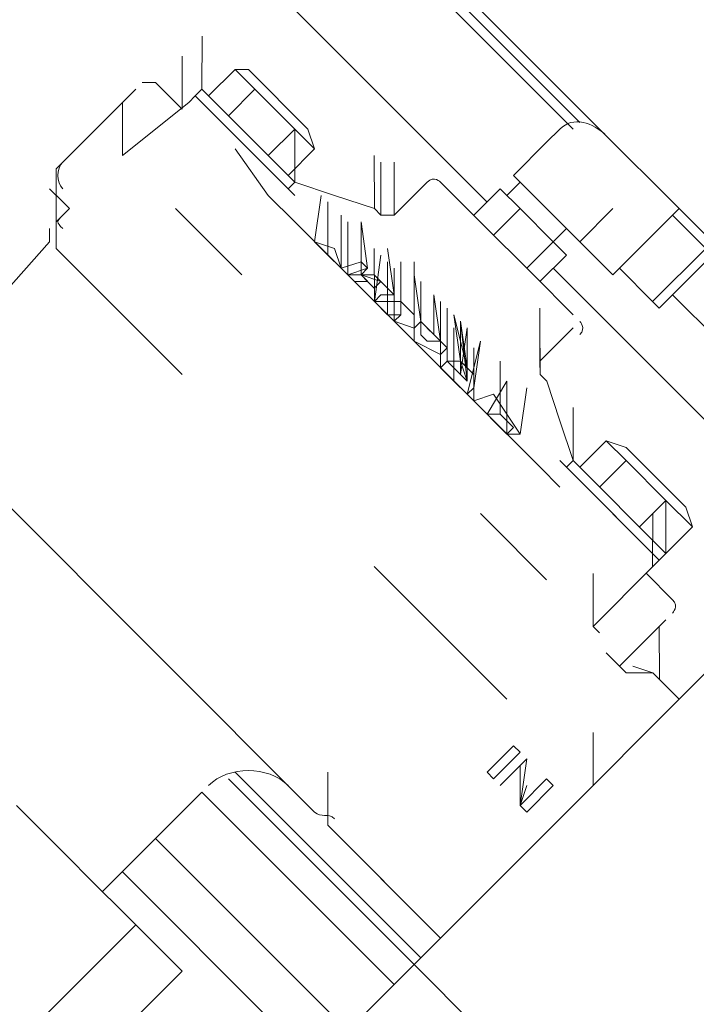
# Model space of a CAD drawing. Header units: millimetres. Extents: x -526943 to -525788, y -1144876 to -1129089.
# Tile 97 of 134: x -526842.8903 to -526842.8053, y -1129264.5032 to -1129264.3795. Entities that reach past the tile are written whole.
import ezdxf

# ---------------------------------------------------------------- set-up
doc = ezdxf.new("R2010")
doc.units = ezdxf.units.MM
doc.header["$LTSCALE"] = 12
doc.layers.add('Objekt', color=230, linetype='Continuous', lineweight=5)
doc.layers.add('srafy', color=6, linetype='Continuous', lineweight=5)

# ---------------------------------------------------------------- blocks, each defined once
blk = doc.blocks.new('A$C12ac11e3')
at = {"layer": 'Objekt'}
for p, q in [((-700.13, 5597.71), (-807.37, 5597.71)), ((-685.99, 5597.71), (-700.13, 5597.71)), ((-700.13, 5597.71), (-700.13, 5597.71)), ((-685.99, 5597.71), (-685.99, 5585.92)), ((-685.99, 5597.71), (-588.18, 5597.71)), ((-816.8, 5596.53), (-702.49, 5596.53)), ((-702.49, 5596.53), (-702.49, 5596.53)), ((-680.1, 5596.53), (-685.99, 5596.53)), ((-685.99, 5596.53), (-685.99, 5596.53)), ((-680.1, 5596.53), (-680.1, 5587.1)), ((-680.1, 5596.53), (-680.1, 5587.1)), ((-678.92, 5596.53), (-678.92, 5587.1)), ((-702.49, 5595.35), (-816.8, 5595.35)), ((-703.67, 5591.82), (-703.67, 5594.17)), ((-703.67, 5594.17), (-703.67, 5594.17)), ((-703.67, 5585.92), (-703.67, 5591.82)), ((-691.88, 5591.82), (-691.88, 5585.92)), ((-678.92, 5589.46), (-538.69, 5589.46)), ((-685.99, 5587.1), (-680.1, 5587.1)), ((-680.1, 5587.1), (-680.1, 5587.1)), ((-680.1, 5587.1), (-678.92, 5587.1)), ((-680.1, 5587.1), (-680.1, 5587.1)), ((-680.1, 5587.1), (-680.1, 5587.1)), ((-680.1, 5587.1), (-680.1, 5587.1)), ((-680.1, 5587.1), (-680.1, 5587.1)), ((-678.92, 5587.1), (-678.92, 5587.1)), ((-678.92, 5587.1), (-678.92, 5587.1)), ((-700.13, 5585.92), (-703.67, 5585.92)), ((-702.49, 5585.92), (-702.49, 5583.57)), ((-691.88, 5585.92), (-700.13, 5585.92)), ((-694.24, 5583.57), (-694.24, 5585.92)), ((-694.24, 5585.92), (-694.24, 5585.92)), ((-691.88, 5585.92), (-685.99, 5585.92)), ((-685.99, 5585.92), (-685.99, 5585.92)), ((-685.99, 5585.92), (-685.99, 5585.92)), ((-700.13, 5583.57), (-703.67, 5583.57)), ((-703.67, 5583.57), (-703.67, 5578.85)), ((-702.49, 5583.57), (-702.49, 5583.57)), ((-694.24, 5583.57), (-700.13, 5583.57)), ((-700.13, 5583.57), (-700.13, 5578.85)), ((-694.24, 5578.85), (-694.24, 5583.57)), ((-691.88, 5583.57), (-694.24, 5583.57)), ((-691.88, 5578.85), (-691.88, 5583.57)), ((-703.67, 5581.21), (-817.97, 5581.21)), ((-578.75, 5581.21), (-691.88, 5581.21)), ((-691.88, 5581.21), (-691.88, 5581.21)), ((-702.49, 5578.85), (-709.56, 5578.85)), ((-693.06, 5578.85), (-702.49, 5578.85)), ((-685.99, 5578.85), (-693.06, 5578.85)), ((-710.74, 5577.68), (-710.74, 5571.78)), ((-684.81, 5571.78), (-684.81, 5577.68)), ((-684.81, 5577.68), (-684.81, 5577.68)), ((-710.74, 5571.78), (-715.45, 5576.5)), ((-715.45, 5576.5), (-715.45, 5576.5)), ((-684.81, 5571.78), (-689.53, 5576.5)), ((-689.53, 5576.5), (-689.53, 5576.5)), ((-713.09, 5570.61), (-717.81, 5575.32)), ((-717.81, 5575.32), (-717.81, 5575.32)), ((-711.92, 5570.61), (-716.63, 5575.32)), ((-716.63, 5575.32), (-716.63, 5575.32)), ((-683.63, 5570.61), (-688.35, 5575.32)), ((-688.35, 5575.32), (-688.35, 5575.32)), ((-736.66, 5571.78), (-737.84, 5570.61)), ((-736.66, 5571.78), (-726.06, 5571.78)), ((-723.7, 5570.61), (-726.06, 5571.78)), ((-726.06, 5571.78), (-726.06, 5571.78)), ((-726.06, 5571.78), (-726.06, 5571.78)), ((-710.74, 5571.78), (-711.92, 5570.61)), ((-710.74, 5571.78), (-710.74, 5571.78)), ((-683.63, 5570.61), (-684.81, 5571.78)), ((-684.81, 5571.78), (-684.81, 5571.78)), ((-669.49, 5571.78), (-671.85, 5570.61)), ((-669.49, 5571.78), (-658.89, 5571.78)), ((-656.53, 5570.61), (-658.89, 5571.78)), ((-658.89, 5571.78), (-658.89, 5571.78)), ((-658.89, 5571.78), (-658.89, 5571.78)), ((-739.02, 5565.89), (-743.73, 5570.61)), ((-743.73, 5570.61), (-743.73, 5570.61)), ((-737.84, 5570.61), (-737.84, 5570.61)), ((-734.31, 5570.61), (-737.84, 5570.61)), ((-737.84, 5565.89), (-737.84, 5570.61)), ((-737.84, 5570.61), (-737.84, 5570.61)), ((-727.23, 5570.61), (-734.31, 5570.61)), ((-734.31, 5565.89), (-734.31, 5570.61)), ((-734.31, 5570.61), (-734.31, 5570.61)), ((-722.52, 5565.89), (-727.23, 5570.61)), ((-727.23, 5565.89), (-727.23, 5570.61)), ((-727.23, 5570.61), (-723.7, 5570.61)), ((-723.7, 5565.89), (-723.7, 5570.61)), ((-723.7, 5570.61), (-723.7, 5570.61)), ((-713.09, 5570.61), (-717.81, 5568.25)), ((-713.09, 5570.61), (-711.92, 5570.61)), ((-711.92, 5570.61), (-713.09, 5570.61)), ((-711.92, 5570.61), (-711.92, 5570.61)), ((-683.63, 5570.61), (-683.63, 5570.61)), ((-683.63, 5570.61), (-683.63, 5570.61)), ((-683.63, 5570.61), (-682.45, 5570.61)), ((-677.74, 5568.25), (-682.45, 5570.61)), ((-682.45, 5570.61), (-682.45, 5570.61)), ((-673.03, 5565.89), (-677.74, 5570.61)), ((-677.74, 5570.61), (-677.74, 5570.61)), ((-671.85, 5570.61), (-671.85, 5570.61)), ((-668.31, 5570.61), (-671.85, 5570.61)), ((-671.85, 5570.61), (-671.85, 5570.61)), ((-671.85, 5565.89), (-671.85, 5570.61)), ((-671.85, 5570.61), (-671.85, 5570.61)), ((-668.31, 5565.89), (-668.31, 5570.61)), ((-668.31, 5570.61), (-661.24, 5570.61)), ((-656.53, 5565.89), (-661.24, 5570.61)), ((-661.24, 5565.89), (-661.24, 5570.61)), ((-661.24, 5570.61), (-661.24, 5570.61)), ((-656.53, 5570.61), (-661.24, 5570.61)), ((-661.24, 5570.61), (-661.24, 5570.61)), ((-656.53, 5565.89), (-656.53, 5570.61)), ((-656.53, 5570.61), (-656.53, 5570.61)), ((-700.13, 5564.71), (-704.84, 5569.43)), ((-704.84, 5569.43), (-704.84, 5569.43)), ((-739.02, 5562.36), (-743.73, 5567.07)), ((-743.73, 5567.07), (-743.73, 5567.07)), ((-717.81, 5568.25), (-722.52, 5565.89)), ((-715.45, 5562.36), (-718.99, 5567.07)), ((-718.99, 5567.07), (-718.99, 5567.07)), ((-713.09, 5562.36), (-717.81, 5567.07)), ((-717.81, 5567.07), (-717.81, 5567.07)), ((-713.09, 5562.36), (-717.81, 5567.07)), ((-717.81, 5567.07), (-717.81, 5567.07)), ((-710.74, 5562.36), (-715.45, 5567.07)), ((-715.45, 5567.07), (-715.45, 5567.07)), ((-709.56, 5562.36), (-714.27, 5567.07)), ((-714.27, 5567.07), (-714.27, 5567.07)), ((-709.56, 5562.36), (-714.27, 5567.07)), ((-714.27, 5567.07), (-714.27, 5567.07)), ((-708.38, 5564.71), (-713.09, 5568.25)), ((-713.09, 5568.25), (-713.09, 5568.25)), ((-708.38, 5563.53), (-713.09, 5568.25)), ((-713.09, 5568.25), (-713.09, 5568.25)), ((-708.38, 5563.53), (-713.09, 5568.25)), ((-713.09, 5568.25), (-713.09, 5568.25)), ((-704.84, 5562.36), (-709.56, 5567.07)), ((-709.56, 5567.07), (-709.56, 5567.07)), ((-703.67, 5564.71), (-708.38, 5568.25)), ((-708.38, 5568.25), (-708.38, 5568.25)), ((-704.84, 5562.36), (-708.38, 5567.07)), ((-708.38, 5567.07), (-708.38, 5567.07)), ((-702.49, 5562.36), (-707.2, 5567.07)), ((-707.2, 5567.07), (-707.2, 5567.07)), ((-701.31, 5563.53), (-706.02, 5568.25)), ((-701.31, 5562.36), (-706.02, 5567.07)), ((-706.02, 5567.07), (-706.02, 5567.07)), ((-698.95, 5564.71), (-703.67, 5568.25)), ((-703.67, 5568.25), (-703.67, 5568.25)), ((-698.95, 5563.53), (-703.67, 5568.25)), ((-703.67, 5568.25), (-703.67, 5568.25)), ((-697.77, 5563.53), (-702.49, 5568.25)), ((-695.42, 5564.71), (-700.13, 5568.25)), ((-700.13, 5568.25), (-696.6, 5564.71)), ((-695.42, 5564.71), (-700.13, 5568.25)), ((-700.13, 5568.25), (-696.6, 5564.71)), ((-694.24, 5563.53), (-698.95, 5568.25)), ((-698.95, 5568.25), (-698.95, 5568.25)), ((-693.06, 5563.53), (-697.77, 5568.25)), ((-693.06, 5562.36), (-697.77, 5567.07)), ((-697.77, 5567.07), (-697.77, 5567.07)), ((-691.88, 5564.71), (-696.6, 5568.25)), ((-696.6, 5568.25), (-690.7, 5564.71)), ((-691.88, 5564.71), (-696.6, 5568.25)), ((-696.6, 5568.25), (-696.6, 5568.25)), ((-690.7, 5564.71), (-695.42, 5568.25)), ((-695.42, 5568.25), (-691.88, 5564.71)), ((-690.7, 5564.71), (-695.42, 5568.25)), ((-695.42, 5568.25), (-689.53, 5563.53)), ((-690.7, 5563.53), (-695.42, 5568.25)), ((-695.42, 5568.25), (-695.42, 5568.25)), ((-690.7, 5564.71), (-695.42, 5568.25)), ((-695.42, 5568.25), (-695.42, 5568.25)), ((-690.7, 5564.71), (-695.42, 5568.25)), ((-695.42, 5568.25), (-695.42, 5568.25)), ((-690.7, 5564.71), (-695.42, 5568.25)), ((-695.42, 5568.25), (-695.42, 5568.25)), ((-690.7, 5562.36), (-695.42, 5567.07)), ((-689.53, 5563.53), (-694.24, 5568.25)), ((-694.24, 5568.25), (-690.7, 5564.71)), ((-689.53, 5563.53), (-694.24, 5568.25)), ((-694.24, 5568.25), (-690.7, 5563.53)), ((-689.53, 5563.53), (-694.24, 5568.25)), ((-694.24, 5568.25), (-694.24, 5568.25)), ((-689.53, 5563.53), (-694.24, 5568.25)), ((-694.24, 5568.25), (-690.7, 5563.53)), ((-688.35, 5563.53), (-691.88, 5568.25)), ((-691.88, 5568.25), (-691.88, 5568.25)), ((-688.35, 5563.53), (-691.88, 5568.25)), ((-691.88, 5568.25), (-688.35, 5562.36)), ((-688.35, 5563.53), (-691.88, 5568.25)), ((-691.88, 5568.25), (-691.88, 5568.25)), ((-688.35, 5563.53), (-691.88, 5568.25)), ((-687.17, 5562.36), (-691.88, 5567.07)), ((-691.88, 5567.07), (-691.88, 5567.07)), ((-683.63, 5563.53), (-688.35, 5568.25)), ((-688.35, 5568.25), (-688.35, 5568.25)), ((-681.28, 5562.36), (-685.99, 5567.07)), ((-685.99, 5567.07), (-684.81, 5562.36)), ((-681.28, 5562.36), (-685.99, 5567.07)), ((-685.99, 5567.07), (-685.99, 5567.07)), ((-681.28, 5562.36), (-685.99, 5567.07)), ((-685.99, 5567.07), (-685.99, 5567.07)), ((-680.1, 5563.53), (-683.63, 5568.25)), ((-683.63, 5568.25), (-683.63, 5568.25)), ((-673.03, 5565.89), (-677.74, 5568.25)), ((-656.53, 5563.53), (-661.24, 5568.25)), ((-661.24, 5568.25), (-661.24, 5568.25)), ((-739.02, 5565.89), (-739.02, 5564.71)), ((-722.52, 5565.89), (-739.02, 5565.89)), ((-739.02, 5565.89), (-739.02, 5565.89)), ((-722.52, 5564.71), (-722.52, 5565.89)), ((-673.03, 5565.89), (-673.03, 5564.71)), ((-656.53, 5565.89), (-673.03, 5565.89)), ((-673.03, 5565.89), (-673.03, 5565.89)), ((-656.53, 5564.71), (-656.53, 5565.89)), ((-739.02, 5564.71), (-739.02, 5563.53)), ((-739.02, 5564.71), (-739.02, 5564.71)), ((-739.02, 5564.71), (-739.02, 5564.71)), ((-739.02, 5564.71), (-739.02, 5564.71)), ((-739.02, 5564.71), (-723.7, 5564.71)), ((-722.52, 5564.71), (-739.02, 5564.71)), ((-739.02, 5564.71), (-739.02, 5564.71)), ((-723.7, 5564.71), (-723.7, 5564.71)), ((-722.52, 5564.71), (-723.7, 5564.71)), ((-723.7, 5564.71), (-723.7, 5564.71)), ((-721.34, 5564.71), (-722.52, 5564.71)), ((-722.52, 5564.71), (-722.52, 5564.71)), ((-709.56, 5564.71), (-710.74, 5562.36)), ((-709.56, 5562.36), (-708.38, 5564.71)), ((-708.38, 5564.71), (-709.56, 5564.71)), ((-708.38, 5564.71), (-708.38, 5563.53)), ((-706.02, 5564.71), (-708.38, 5563.53)), ((-707.2, 5564.71), (-708.38, 5563.53)), ((-708.38, 5563.53), (-706.02, 5564.71)), ((-703.67, 5564.71), (-707.2, 5564.71)), ((-706.02, 5564.71), (-706.02, 5563.53)), ((-703.67, 5564.71), (-704.84, 5563.53)), ((-704.84, 5563.53), (-703.67, 5564.71)), ((-702.49, 5564.71), (-704.84, 5562.36)), ((-701.31, 5564.71), (-702.49, 5564.71)), ((-700.13, 5564.71), (-701.31, 5564.71)), ((-700.13, 5564.71), (-700.13, 5564.71)), ((-700.13, 5564.71), (-700.13, 5564.71)), ((-700.13, 5564.71), (-700.13, 5564.71)), ((-698.95, 5563.53), (-700.13, 5564.71)), ((-700.13, 5564.71), (-700.13, 5564.71)), ((-698.95, 5563.53), (-698.95, 5564.71)), ((-698.95, 5564.71), (-698.95, 5564.71)), ((-698.95, 5564.71), (-695.42, 5564.71)), ((-698.95, 5563.53), (-698.95, 5564.71)), ((-696.6, 5564.71), (-697.77, 5564.71)), ((-696.6, 5564.71), (-697.77, 5564.71)), ((-696.6, 5563.53), (-695.42, 5564.71)), ((-695.42, 5564.71), (-694.24, 5564.71)), ((-694.24, 5564.71), (-694.24, 5563.53)), ((-691.88, 5564.71), (-693.06, 5563.53)), ((-690.7, 5564.71), (-691.88, 5564.71)), ((-691.88, 5564.71), (-691.88, 5564.71)), ((-689.53, 5564.71), (-691.88, 5564.71)), ((-691.88, 5564.71), (-691.88, 5564.71)), ((-691.88, 5564.71), (-689.53, 5563.53)), ((-691.88, 5564.71), (-690.7, 5564.71)), ((-690.7, 5564.71), (-691.88, 5564.71)), ((-689.53, 5564.71), (-688.35, 5563.53)), ((-685.99, 5564.71), (-687.17, 5562.36)), ((-680.1, 5563.53), (-685.99, 5564.71)), ((-673.03, 5564.71), (-674.21, 5564.71)), ((-674.21, 5564.71), (-674.21, 5564.71)), ((-673.03, 5564.71), (-673.03, 5564.71)), ((-656.53, 5564.71), (-673.03, 5564.71)), ((-673.03, 5564.71), (-673.03, 5564.71)), ((-671.85, 5564.71), (-673.03, 5564.71)), ((-673.03, 5564.71), (-673.03, 5564.71)), ((-671.85, 5564.71), (-656.53, 5564.71)), ((-656.53, 5563.53), (-656.53, 5564.71)), ((-656.53, 5564.71), (-656.53, 5564.71)), ((-656.53, 5564.71), (-656.53, 5564.71)), ((-656.53, 5564.71), (-656.53, 5564.71)), ((-656.53, 5564.71), (-656.53, 5564.71)), ((-740.2, 5552.93), (-739.02, 5563.53)), ((-739.02, 5563.53), (-739.02, 5563.53)), ((-739.02, 5563.53), (-739.02, 5563.53)), ((-723.7, 5562.36), (-730.77, 5563.53)), ((-730.77, 5563.53), (-730.77, 5563.53)), ((-713.09, 5563.53), (-715.45, 5562.36)), ((-710.74, 5562.36), (-713.09, 5563.53)), ((-708.38, 5563.53), (-709.56, 5562.36)), ((-708.38, 5563.53), (-706.02, 5563.53)), ((-707.2, 5563.53), (-708.38, 5563.53)), ((-708.38, 5563.53), (-706.02, 5563.53)), ((-707.2, 5563.53), (-708.38, 5562.36)), ((-706.02, 5563.53), (-707.2, 5563.53)), ((-706.02, 5563.53), (-707.2, 5563.53)), ((-704.84, 5563.53), (-704.84, 5562.36)), ((-704.84, 5562.36), (-704.84, 5563.53)), ((-701.31, 5563.53), (-702.49, 5562.36)), ((-702.49, 5562.36), (-701.31, 5563.53)), ((-698.95, 5563.53), (-701.31, 5562.36)), ((-701.31, 5562.36), (-701.31, 5563.53)), ((-701.31, 5562.36), (-701.31, 5563.53)), ((-701.31, 5562.36), (-698.95, 5563.53)), ((-701.31, 5563.53), (-701.31, 5563.53)), ((-697.77, 5562.36), (-698.95, 5563.53)), ((-697.77, 5562.36), (-698.95, 5563.53)), ((-698.95, 5563.53), (-698.95, 5563.53)), ((-694.24, 5563.53), (-697.77, 5562.36)), ((-696.6, 5563.53), (-697.77, 5563.53)), ((-694.24, 5563.53), (-697.77, 5562.36)), ((-694.24, 5563.53), (-694.24, 5563.53)), ((-694.24, 5563.53), (-694.24, 5563.53)), ((-690.7, 5563.53), (-693.06, 5563.53)), ((-690.7, 5563.53), (-693.06, 5563.53)), ((-693.06, 5563.53), (-693.06, 5562.36)), ((-690.7, 5563.53), (-693.06, 5563.53)), ((-689.53, 5563.53), (-690.7, 5563.53)), ((-688.35, 5563.53), (-688.35, 5562.36)), ((-684.81, 5562.36), (-683.63, 5563.53)), ((-683.63, 5563.53), (-684.81, 5562.36)), ((-683.63, 5563.53), (-681.28, 5563.53)), ((-681.28, 5563.53), (-683.63, 5563.53)), ((-680.1, 5563.53), (-681.28, 5562.36)), ((-681.28, 5563.53), (-681.28, 5562.36)), ((-681.28, 5562.36), (-680.1, 5563.53)), ((-656.53, 5552.93), (-656.53, 5563.53)), ((-656.53, 5563.53), (-656.53, 5563.53)), ((-739.02, 5562.36), (-743.73, 5562.36)), ((-743.73, 5562.36), (-743.73, 5562.36)), ((-718.99, 5562.36), (-723.7, 5562.36)), ((-723.7, 5562.36), (-723.7, 5562.36)), ((-677.74, 5562.36), (-718.99, 5562.36)), ((-718.99, 5562.36), (-718.99, 5562.36)), ((-718.99, 5562.36), (-718.99, 5562.36)), ((-718.99, 5562.36), (-718.99, 5562.36)), ((-713.09, 5562.36), (-715.45, 5562.36)), ((-715.45, 5562.36), (-713.09, 5562.36)), ((-710.74, 5562.36), (-713.09, 5562.36)), ((-713.09, 5562.36), (-713.09, 5562.36)), ((-713.09, 5562.36), (-713.09, 5562.36)), ((-713.09, 5562.36), (-710.74, 5562.36)), ((-709.56, 5562.36), (-710.74, 5562.36)), ((-710.74, 5562.36), (-709.56, 5562.36)), ((-704.84, 5562.36), (-709.56, 5562.36)), ((-708.38, 5562.36), (-709.56, 5562.36)), ((-709.56, 5562.36), (-704.84, 5562.36)), ((-702.49, 5562.36), (-704.84, 5562.36)), ((-704.84, 5562.36), (-702.49, 5562.36)), ((-690.7, 5562.36), (-693.06, 5562.36)), ((-693.06, 5562.36), (-690.7, 5562.36)), ((-688.35, 5562.36), (-690.7, 5562.36)), ((-688.35, 5562.36), (-690.7, 5562.36)), ((-681.28, 5562.36), (-687.17, 5562.36)), ((-687.17, 5562.36), (-681.28, 5562.36)), ((-681.28, 5562.36), (-681.28, 5562.36)), ((-681.28, 5562.36), (-681.28, 5562.36)), ((-681.28, 5562.36), (-681.28, 5562.36)), ((-675.38, 5562.36), (-677.74, 5562.36)), ((-677.74, 5562.36), (-677.74, 5562.36)), ((-671.85, 5562.36), (-675.38, 5562.36)), ((-675.38, 5562.36), (-675.38, 5562.36)), ((-651.82, 5562.36), (-656.53, 5562.36)), ((-656.53, 5562.36), (-656.53, 5562.36)), ((-744.91, 5560), (-744.91, 5552.93)), ((-650.64, 5552.93), (-650.64, 5560)), ((-650.64, 5560), (-650.64, 5560)), ((-642.39, 5550.57), (-642.39, 5560)), ((-645.92, 5554.11), (-650.64, 5558.82)), ((-650.64, 5558.82), (-650.64, 5558.82)), ((-740.2, 5552.93), (-744.91, 5557.64)), ((-744.91, 5557.64), (-744.91, 5557.64)), ((-740.2, 5552.93), (-744.91, 5557.64)), ((-744.91, 5557.64), (-744.91, 5557.64)), ((-656.53, 5552.93), (-661.24, 5557.64)), ((-661.24, 5557.64), (-661.24, 5557.64)), ((-647.1, 5554.11), (-649.46, 5552.93)), ((-648.28, 5552.93), (-647.1, 5554.11)), ((-647.1, 5554.11), (-645.92, 5554.11)), ((-645.92, 5554.11), (-647.1, 5554.11)), ((-643.57, 5554.11), (-645.92, 5554.11)), ((-645.92, 5554.11), (-645.92, 5554.11)), ((-642.39, 5554.11), (-643.57, 5554.11)), ((-643.57, 5554.11), (-643.57, 5554.11)), ((-744.91, 5552.93), (-744.91, 5552.93)), ((-744.91, 5552.93), (-744.91, 5545.86)), ((-720.16, 5552.93), (-730.77, 5552.93)), ((-730.77, 5552.93), (-730.77, 5552.93)), ((-718.99, 5552.93), (-720.16, 5552.93)), ((-720.16, 5552.93), (-720.16, 5552.93)), ((-675.38, 5552.93), (-676.56, 5552.93)), ((-676.56, 5552.93), (-676.56, 5552.93)), ((-664.78, 5552.93), (-675.38, 5552.93)), ((-675.38, 5552.93), (-675.38, 5552.93)), ((-655.35, 5552.93), (-656.53, 5552.93)), ((-656.53, 5552.93), (-656.53, 5552.93)), ((-650.64, 5551.75), (-650.64, 5552.93)), ((-650.64, 5552.93), (-650.64, 5552.93)), ((-648.28, 5552.93), (-649.46, 5551.75)), ((-651.82, 5551.75), (-652.99, 5551.75)), ((-652.99, 5551.75), (-652.99, 5551.75)), ((-650.64, 5551.75), (-651.82, 5551.75)), ((-651.82, 5551.75), (-651.82, 5551.75)), ((-649.46, 5551.75), (-650.64, 5551.75)), ((-650.64, 5551.75), (-650.64, 5551.75)), ((-642.39, 5550.57), (-642.39, 5549.39)), ((-642.39, 5538.79), (-642.39, 5549.39)), ((-642.39, 5549.39), (-642.39, 5549.39)), ((-642.39, 5549.39), (-642.39, 5549.39)), ((-744.91, 5545.86), (-744.91, 5545.86)), ((-740.2, 5541.14), (-744.91, 5545.86)), ((-744.91, 5545.86), (-744.91, 5545.86)), ((-743.73, 5543.5), (-741.38, 5543.5)), ((-737.84, 5538.79), (-742.55, 5543.5)), ((-742.55, 5543.5), (-742.55, 5543.5)), ((-741.38, 5543.5), (-741.38, 5543.5)), ((-741.38, 5543.5), (-740.2, 5543.5)), ((-740.2, 5543.5), (-741.38, 5543.5)), ((-741.38, 5543.5), (-741.38, 5543.5)), ((-740.2, 5543.5), (-740.2, 5541.14)), ((-642.39, 5538.79), (-647.1, 5543.5)), ((-647.1, 5543.5), (-647.1, 5543.5)), ((-740.2, 5539.97), (-739.02, 5538.79)), ((-740.2, 5539.97), (-739.02, 5538.79)), ((-739.02, 5538.79), (-737.84, 5518.75)), ((-739.02, 5538.79), (-739.02, 5538.79)), ((-739.02, 5538.79), (-739.02, 5538.79)), ((-737.84, 5538.79), (-730.77, 5538.79)), ((-730.77, 5538.79), (-715.45, 5538.79)), ((-681.28, 5538.79), (-664.78, 5538.79)), ((-664.78, 5538.79), (-658.89, 5538.79)), ((-658.89, 5538.79), (-657.71, 5538.79)), ((-657.71, 5538.79), (-657.71, 5538.79)), ((-642.39, 5527), (-642.39, 5538.79)), ((-642.39, 5538.79), (-642.39, 5538.79)), ((-652.99, 5530.54), (-652.99, 5535.25)), ((-652.99, 5535.25), (-651.82, 5535.25)), ((-651.82, 5535.25), (-651.82, 5530.54)), ((-650.64, 5530.54), (-650.64, 5535.25)), ((-650.64, 5535.25), (-650.64, 5535.25)), ((-650.64, 5535.25), (-647.1, 5530.54)), ((-647.1, 5530.54), (-647.1, 5535.25)), ((-647.1, 5535.25), (-645.92, 5535.25)), ((-645.92, 5535.25), (-645.92, 5530.54)), ((-649.46, 5532.9), (-650.64, 5534.07)), ((-650.64, 5534.07), (-650.64, 5534.07)), ((-647.1, 5530.54), (-650.64, 5534.07)), ((-650.64, 5534.07), (-650.64, 5530.54)), ((-648.28, 5532.9), (-647.1, 5530.54)), ((-651.82, 5530.54), (-652.99, 5530.54)), ((-647.1, 5530.54), (-647.1, 5530.54)), ((-645.92, 5530.54), (-647.1, 5530.54)), ((-642.39, 5516.4), (-642.39, 5527)), ((-642.39, 5527), (-642.39, 5527)), ((-642.39, 5527), (-642.39, 5527)), ((-642.39, 5527), (-642.39, 5527)), ((-662.42, 5511.68), (-667.13, 5516.4)), ((-667.13, 5516.4), (-667.13, 5516.4)), ((-642.39, 5506.97), (-642.39, 5516.4)), ((-642.39, 5516.4), (-642.39, 5516.4)), ((-642.39, 5516.4), (-642.39, 5516.4)), ((-642.39, 5516.4), (-642.39, 5516.4)), ((-664.78, 5511.68), (-730.77, 5511.68)), ((-662.42, 5511.68), (-643.57, 5511.68)), ((-662.42, 5511.68), (-642.39, 5511.68)), ((-643.57, 5511.68), (-642.39, 5511.68)), ((-643.57, 5511.68), (-643.57, 5511.68)), ((-642.39, 5511.68), (-642.39, 5511.68)), ((-642.39, 5511.68), (-642.39, 5511.68)), ((-642.39, 5508.15), (-675.38, 5508.15)), ((-675.38, 5508.15), (-675.38, 5508.15)), ((-675.38, 5506.97), (-642.39, 5506.97)), ((-642.39, 5506.97), (-614.11, 5506.97)), ((-642.39, 5503.43), (-642.39, 5506.97)), ((-642.39, 5506.97), (-642.39, 5506.97)), ((-642.39, 5506.97), (-642.39, 5506.97)), ((-676.56, 5486.94), (-676.56, 5503.43)), ((-676.56, 5503.43), (-676.56, 5503.43)), ((-676.56, 5503.43), (-642.39, 5503.43)), ((-642.39, 5503.43), (-642.39, 5502.26)), ((-642.39, 5503.43), (-642.39, 5503.43)), ((-642.39, 5502.26), (-642.39, 5502.26)), ((-642.39, 5497.54), (-642.39, 5502.26)), ((-642.39, 5502.26), (-642.39, 5502.26)), ((-581.11, 5495.19), (-676.56, 5495.19)), ((-676.56, 5495.19), (-676.56, 5495.19)), ((-676.56, 5489.29), (-562.25, 5489.29)), ((-676.56, 5485.76), (-676.56, 5486.94)), ((-676.56, 5486.94), (-676.56, 5486.94)), ((-691.88, 5485.76), (-681.28, 5485.76)), ((-681.28, 5485.76), (-681.28, 5485.76)), ((-680.1, 5485.76), (-681.28, 5485.76)), ((-681.28, 5485.76), (-681.28, 5485.76)), ((-680.1, 5485.76), (-670.67, 5485.76)), ((-670.67, 5457.48), (-670.67, 5485.76)), ((-670.67, 5485.76), (-670.67, 5485.76)), ((-670.67, 5485.76), (-667.13, 5485.76)), ((-670.67, 5485.76), (-670.67, 5485.76)), ((-667.13, 5485.76), (-667.13, 5485.76)), ((-667.13, 5485.76), (-667.13, 5485.76)), ((-667.13, 5485.76), (-667.13, 5485.76)), ((-667.13, 5485.76), (-662.42, 5485.76)), ((-662.42, 5457.48), (-662.42, 5485.76)), ((-662.42, 5485.76), (-662.42, 5485.76)), ((-662.42, 5485.76), (-662.42, 5485.76))]:
    blk.add_line(p, q, dxfattribs=at)
for points in [[(-698.95, 5597.71), (-701.31, 5597.71), (-703.67, 5596.53), (-703.67, 5594.17)], [(-709.56, 5578.85), (-709.56, 5578.85), (-710.74, 5578.85), (-710.74, 5577.68)], [(-683.63, 5577.68), (-683.63, 5578.85), (-684.81, 5578.85), (-684.81, 5578.85)], [(-743.73, 5562.36), (-743.73, 5562.36), (-744.91, 5561.18), (-744.91, 5561.18)], [(-650.64, 5561.18), (-650.64, 5561.18), (-650.64, 5562.36), (-651.82, 5562.36)], [(-744.91, 5547.04), (-744.91, 5545.86), (-743.73, 5544.68), (-742.55, 5544.68)], [(-740.2, 5542.32), (-740.2, 5541.14), (-740.2, 5541.14), (-739.02, 5541.14)], [(-664.78, 5511.68), (-663.6, 5511.68), (-663.6, 5512.86), (-662.42, 5512.86)], [(-669.49, 5511.68), (-673.03, 5511.68), (-676.56, 5508.15), (-676.56, 5504.61)]]:
    blk.add_open_spline(points, degree=3, dxfattribs=at)

msp = doc.modelspace()

# ---------------------------------------------------------------- hatches: boundary and pattern name
at = {"layer": 'srafy', "transparency": 33554610}
h = msp.add_hatch(dxfattribs=at)
h.set_pattern_fill('ANSI37', color=230, scale=0.1)
h.set_pattern_definition([(45, (14222.07463, 40500.85667), (-0.22450640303, 0.22450640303), []), (135, (14222.07463, 40500.85667), (-0.22450640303, -0.22450640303), [])])
edge = h.paths.add_edge_path(flags=16)
edge.add_line((-526844.93964, -1129267.74368), (-526844.97291, -1129267.76759))
edge.add_line((-526844.97291, -1129267.76759), (-526844.99635, -1129267.74415))
edge.add_line((-526844.99635, -1129267.74415), (-526845.08421, -1129267.832))
edge.add_line((-526845.08421, -1129267.832), (-526845.05762, -1129267.85859))
edge.add_line((-526845.05762, -1129267.85859), (-526845.11419, -1129267.91516))
edge.add_line((-526845.11419, -1129267.91516), (-526845.14078, -1129267.88857))
edge.add_line((-526845.14078, -1129267.88857), (-526845.23326, -1129267.98106))
edge.add_line((-526845.23326, -1129267.98106), (-526845.23638, -1129267.98417))
edge.add_arc((-526845.25102, -1129267.9694), 0.0208, 225, 314.7245, ccw=False)
edge.add_line((-526845.26573, -1129267.9841), (-526845.37326, -1129267.87657))
edge.add_arc((-526845.37926, -1129267.88457), 0.01, 53.1096, 75.1753)
edge.add_line((-526845.3767, -1129267.8749), (-526845.38954, -1129267.87146))
edge.add_line((-526845.38954, -1129267.87146), (-526845.39378, -1129267.86722))
edge.add_line((-526845.39378, -1129267.86722), (-526845.50445, -1129267.75656))
edge.add_line((-526845.50445, -1129267.75656), (-526845.50869, -1129267.75231))
edge.add_line((-526845.50869, -1129267.75231), (-526845.51214, -1129267.73942))
edge.add_arc((-526845.52179, -1129267.74203), 0.01, 15.1753, 53.1096)
edge.add_line((-526845.51579, -1129267.73404), (-526845.57255, -1129267.67728))
edge.add_line((-526845.57255, -1129267.67728), (-526845.57572, -1129267.67411))
edge.add_arc((-526845.56101, -1129267.6594), 0.0208, 135, 225, ccw=False)
edge.add_line((-526845.57572, -1129267.64469), (-526845.48019, -1129267.54916))
edge.add_line((-526845.48019, -1129267.54916), (-526845.50876, -1129267.52059))
edge.add_line((-526845.50876, -1129267.52059), (-526845.48578, -1129267.49761))
edge.add_line((-526845.48578, -1129267.49761), (-526845.46987, -1129267.51352))
edge.add_arc((-526845.46456, -1129267.50822), 0.0075, 225, 405)
edge.add_line((-526845.45926, -1129267.50292), (-526845.47517, -1129267.48701))
edge.add_line((-526845.47517, -1129267.48701), (-526845.45219, -1129267.46403))
edge.add_line((-526845.45219, -1129267.46403), (-526845.42362, -1129267.49259))
edge.add_line((-526845.42362, -1129267.49259), (-526844.99342, -1129267.06239))
edge.add_line((-526844.99342, -1129267.06239), (-526845.02199, -1129267.03382))
edge.add_line((-526845.02199, -1129267.03382), (-526844.99901, -1129267.01084))
edge.add_line((-526844.99901, -1129267.01084), (-526844.9831, -1129267.02675))
edge.add_arc((-526844.97779, -1129267.02145), 0.0075, 225, 405)
edge.add_line((-526844.97249, -1129267.01614), (-526844.9884, -1129267.00023))
edge.add_line((-526844.9884, -1129267.00023), (-526844.96542, -1129266.97725))
edge.add_line((-526844.96542, -1129266.97725), (-526844.93685, -1129267.00582))
edge.add_line((-526844.93685, -1129267.00582), (-526844.84139, -1129266.91036))
edge.add_arc((-526844.82668, -1129266.92507), 0.0208, 50.6205, 135, ccw=False)
edge.add_line((-526844.81349, -1129266.90899), (-526844.80888, -1129266.9136))
edge.add_line((-526844.80888, -1129266.9136), (-526844.80356, -1129266.91878))
edge.add_line((-526844.80356, -1129266.91878), (-526844.81198, -1129266.91036))
edge.add_line((-526844.81198, -1129266.91036), (-526844.80888, -1129266.9136))
edge.add_line((-526844.80888, -1129266.9136), (-526844.50205, -1129267.22043))
edge.add_arc((-526844.51676, -1129267.23514), 0.0208, -45, 45, ccw=False)
edge.add_line((-526844.50205, -1129267.24984), (-526844.54755, -1129267.29535))
edge.add_line((-526844.54755, -1129267.29535), (-526844.52411, -1129267.31879))
edge.add_line((-526844.52411, -1129267.31879), (-526844.54802, -1129267.35206))
edge.add_line((-526844.54802, -1129267.35206), (-526844.93964, -1129267.74368))
edge = h.paths.add_edge_path(flags=0)
edge.add_arc((-526845.25102, -1129267.9281), 0.01027, 228.3788, 319.1482, ccw=False)
edge.add_line((-526845.25784, -1129267.93578), (-526845.31441, -1129267.87921))
edge.add_arc((-526845.30759, -1129267.87153), 0.01027, 135.0759, 228.3788, ccw=False)
edge.add_line((-526845.31486, -1129267.86428), (-526844.62189, -1129267.17132))
edge.add_arc((-526844.61462, -1129267.17857), 0.01027, 48.3817, 135.0759, ccw=False)
edge.add_line((-526844.6078, -1129267.17089), (-526844.55064, -1129267.22806))
edge.add_arc((-526844.55771, -1129267.23513), 0.01, -45, 45, ccw=False)
edge.add_line((-526844.55064, -1129267.2422), (-526845.24325, -1129267.93482))
edge = h.paths.add_edge_path(flags=0)
edge.add_arc((-526845.35708, -1129267.82203), 0.01027, 228.3788, 315, ccw=False)
edge.add_line((-526845.3639, -1129267.82971), (-526845.42047, -1129267.77314))
edge.add_arc((-526845.41365, -1129267.76547), 0.01027, 135.0759, 228.3788, ccw=False)
edge.add_line((-526845.42092, -1129267.75821), (-526844.72796, -1129267.06525))
edge.add_arc((-526844.72069, -1129267.0725), 0.01027, 48.3817, 135.0759, ccw=False)
edge.add_line((-526844.71387, -1129267.06482), (-526844.6573, -1129267.12139))
edge.add_arc((-526844.66412, -1129267.12907), 0.01027, -45, 48.3817, ccw=False)
edge.add_line((-526844.65686, -1129267.13633), (-526845.34982, -1129267.82929))
edge = h.paths.add_edge_path(flags=0)
edge.add_arc((-526845.10005, -1129267.87273), 0.0075, 0, 360)
edge = h.paths.add_edge_path(flags=0)
edge.add_arc((-526845.46315, -1129267.71597), 0.01027, 228.3788, 315, ccw=False)
edge.add_line((-526845.46997, -1129267.72364), (-526845.4704, -1129267.72322))
edge.add_line((-526845.4704, -1129267.72322), (-526845.52654, -1129267.66708))
edge.add_arc((-526845.51972, -1129267.6594), 0.01027, 139.149, 228.3788, ccw=False)
edge.add_line((-526845.52749, -1129267.65268), (-526844.83451, -1129266.95971))
edge.add_arc((-526844.82675, -1129266.96643), 0.01027, 48.3817, 139.0767, ccw=False)
edge.add_line((-526844.81993, -1129266.95876), (-526844.76337, -1129267.01533))
edge.add_arc((-526844.77019, -1129267.023), 0.01027, -45, 48.3817, ccw=False)
edge.add_line((-526844.76292, -1129267.03026), (-526845.45589, -1129267.72323))
edge = h.paths.add_edge_path(flags=16)
edge.add_line((-526845.483, -1129268.23168), (-526845.5285, -1129268.27718))
edge.add_line((-526845.5285, -1129268.27718), (-526845.50506, -1129268.30063))
edge.add_line((-526845.50506, -1129268.30063), (-526845.52896, -1129268.3339))
edge.add_line((-526845.52896, -1129268.3339), (-526845.92059, -1129268.72552))
edge.add_line((-526845.92059, -1129268.72552), (-526845.95386, -1129268.74943))
edge.add_line((-526845.95386, -1129268.74943), (-526845.9773, -1129268.72598))
edge.add_line((-526845.9773, -1129268.72598), (-526846.06516, -1129268.81384))
edge.add_line((-526846.06516, -1129268.81384), (-526846.03857, -1129268.84043))
edge.add_line((-526846.03857, -1129268.84043), (-526846.09514, -1129268.897))
edge.add_line((-526846.09514, -1129268.897), (-526846.12173, -1129268.87041))
edge.add_line((-526846.12173, -1129268.87041), (-526846.21421, -1129268.96289))
edge.add_line((-526846.21421, -1129268.96289), (-526846.21733, -1129268.96601))
edge.add_arc((-526846.23197, -1129268.95123), 0.0208, 225, 314.7245, ccw=False)
edge.add_line((-526846.24667, -1129268.96594), (-526846.35421, -1129268.85841))
edge.add_arc((-526846.36021, -1129268.86641), 0.01, 53.1096, 75.1753)
edge.add_line((-526846.35765, -1129268.85674), (-526846.37049, -1129268.8533))
edge.add_line((-526846.37049, -1129268.8533), (-526846.37473, -1129268.84906))
edge.add_line((-526846.37473, -1129268.84906), (-526846.48539, -1129268.73839))
edge.add_line((-526846.48539, -1129268.73839), (-526846.48964, -1129268.73415))
edge.add_line((-526846.48964, -1129268.73415), (-526846.49309, -1129268.72126))
edge.add_arc((-526846.50274, -1129268.72387), 0.01, 15.1753, 53.1096)
edge.add_line((-526846.49674, -1129268.71588), (-526846.5535, -1129268.65911))
edge.add_line((-526846.5535, -1129268.65911), (-526846.55667, -1129268.65595))
edge.add_arc((-526846.54196, -1129268.64124), 0.0208, 135, 225, ccw=False)
edge.add_line((-526846.55667, -1129268.62653), (-526846.46114, -1129268.531))
edge.add_line((-526846.46114, -1129268.531), (-526846.48971, -1129268.50243))
edge.add_line((-526846.48971, -1129268.50243), (-526846.46673, -1129268.47945))
edge.add_line((-526846.46673, -1129268.47945), (-526846.45082, -1129268.49536))
edge.add_arc((-526846.44551, -1129268.49006), 0.0075, 225, 405)
edge.add_line((-526846.44021, -1129268.48476), (-526846.45612, -1129268.46885))
edge.add_line((-526846.45612, -1129268.46885), (-526846.43314, -1129268.44586))
edge.add_line((-526846.43314, -1129268.44586), (-526846.40457, -1129268.47443))
edge.add_line((-526846.40457, -1129268.47443), (-526845.97437, -1129268.04423))
edge.add_line((-526845.97437, -1129268.04423), (-526846.00293, -1129268.01566))
edge.add_line((-526846.00293, -1129268.01566), (-526845.97995, -1129267.99268))
edge.add_line((-526845.97995, -1129267.99268), (-526845.96404, -1129268.00859))
edge.add_arc((-526845.95874, -1129268.00329), 0.0075, 225, 405)
edge.add_line((-526845.95344, -1129267.99798), (-526845.96935, -1129267.98207))
edge.add_line((-526845.96935, -1129267.98207), (-526845.94637, -1129267.95909))
edge.add_line((-526845.94637, -1129267.95909), (-526845.9178, -1129267.98766))
edge.add_line((-526845.9178, -1129267.98766), (-526845.82234, -1129267.8922))
edge.add_arc((-526845.80763, -1129267.90691), 0.0208, 50.6205, 135, ccw=False)
edge.add_line((-526845.79443, -1129267.89083), (-526845.78983, -1129267.89544))
edge.add_line((-526845.78983, -1129267.89544), (-526845.78451, -1129267.90061))
edge.add_line((-526845.78451, -1129267.90061), (-526845.79292, -1129267.8922))
edge.add_line((-526845.79292, -1129267.8922), (-526845.79299, -1129267.89227))
edge.add_line((-526845.79299, -1129267.89227), (-526845.483, -1129268.20227))
edge.add_arc((-526845.49771, -1129268.21697), 0.0208, -45, 45, ccw=False)
edge = h.paths.add_edge_path(flags=0)
edge.add_line((-526845.53158, -1129268.22404), (-526846.2242, -1129268.91665))
edge.add_arc((-526846.23197, -1129268.90994), 0.01027, 228.3788, 319.1482, ccw=False)
edge.add_line((-526846.23879, -1129268.91761), (-526846.29535, -1129268.86105))
edge.add_arc((-526846.28853, -1129268.85337), 0.01027, 135.0759, 228.3788, ccw=False)
edge.add_line((-526846.2958, -1129268.84612), (-526845.60284, -1129268.15315))
edge.add_arc((-526845.59557, -1129268.16041), 0.01027, 48.3817, 135.0759, ccw=False)
edge.add_line((-526845.58875, -1129268.15273), (-526845.53158, -1129268.2099))
edge.add_arc((-526845.53865, -1129268.21697), 0.01, -45, 45, ccw=False)
edge = h.paths.add_edge_path(flags=0)
edge.add_line((-526845.63781, -1129268.11817), (-526846.33077, -1129268.81113))
edge.add_arc((-526846.33803, -1129268.80387), 0.01027, 228.3788, 315, ccw=False)
edge.add_line((-526846.34485, -1129268.81155), (-526846.40142, -1129268.75498))
edge.add_arc((-526846.3946, -1129268.7473), 0.01027, 135.0759, 228.3788, ccw=False)
edge.add_line((-526846.40187, -1129268.74005), (-526845.70891, -1129268.04709))
edge.add_arc((-526845.70164, -1129268.05434), 0.01027, 48.3817, 135.0759, ccw=False)
edge.add_line((-526845.69482, -1129268.04666), (-526845.63825, -1129268.10323))
edge.add_arc((-526845.64507, -1129268.11091), 0.01027, -45, 48.3817, ccw=False)
edge = h.paths.add_edge_path(flags=0)
edge.add_line((-526845.74387, -1129268.0121), (-526846.43684, -1129268.70507))
edge.add_arc((-526846.4441, -1129268.69781), 0.01027, 228.3788, 315, ccw=False)
edge.add_line((-526846.45092, -1129268.70548), (-526846.45135, -1129268.70505))
edge.add_line((-526846.45135, -1129268.70505), (-526846.50749, -1129268.64891))
edge.add_arc((-526846.50067, -1129268.64124), 0.01027, 139.149, 228.3788, ccw=False)
edge.add_line((-526846.50843, -1129268.63452), (-526845.81546, -1129267.94155))
edge.add_arc((-526845.8077, -1129267.94827), 0.01027, 48.3817, 139.0767, ccw=False)
edge.add_line((-526845.80088, -1129267.9406), (-526845.74431, -1129267.99717))
edge.add_arc((-526845.75113, -1129268.00484), 0.01027, -45, 48.3817, ccw=False)
h.paths.add_polyline_path([(-526845.90446, -1129267.1249), (-526845.99694, -1129267.21738), (-526845.99991, -1129267.2205), (-526845.9601, -1129267.18069), (-526845.90439, -1129267.12496)], flags=16)
edge = h.paths.add_edge_path(flags=16)
edge.add_arc((-526845.36896, -1129266.64371), 0.002, 315, 405)
edge.add_line((-526845.36755, -1129266.6423), (-526845.38204, -1129266.6278))
edge.add_arc((-526845.37674, -1129266.6225), 0.0075, 45, 225, ccw=False)
edge.add_line((-526845.37144, -1129266.61719), (-526845.35553, -1129266.6331))
edge.add_line((-526845.35553, -1129266.6331), (-526845.35411, -1129266.63169))
edge.add_arc((-526845.35553, -1129266.63028), 0.002, 225, 315, ccw=False)
edge.add_line((-526845.35694, -1129266.63169), (-526845.37144, -1129266.61719))
edge.add_arc((-526845.37674, -1129266.6225), 0.0075, 45, 225)
edge.add_line((-526845.38204, -1129266.6278), (-526845.36613, -1129266.64371))
edge.add_line((-526845.36613, -1129266.64371), (-526845.36755, -1129266.64513))
edge = h.paths.add_edge_path(flags=16)
edge.add_line((-526845.60514, -1129266.14676), (-526846.3394, -1129266.88102))
edge.add_arc((-526846.32469, -1129266.89572), 0.0208, 135, 225)
edge.add_line((-526846.3394, -1129266.91043), (-526846.09133, -1129267.1585))
edge.add_arc((-526846.09733, -1129267.1665), 0.01, 53.1096, 75.1753)
edge.add_line((-526846.09477, -1129267.15683), (-526846.10761, -1129267.15339))
edge.add_line((-526846.10761, -1129267.15339), (-526846.11185, -1129267.14915))
edge.add_line((-526846.11185, -1129267.14915), (-526846.22251, -1129267.03849))
edge.add_line((-526846.22251, -1129267.03849), (-526846.22675, -1129267.03425))
edge.add_line((-526846.22675, -1129267.03425), (-526846.23021, -1129267.02135))
edge.add_arc((-526846.23986, -1129267.02397), 0.01, 15.1753, 53.1096)
edge.add_line((-526846.23386, -1129267.01597), (-526846.33623, -1129266.9136))
edge.add_line((-526846.33623, -1129266.9136), (-526846.33947, -1129266.91036))
edge.add_arc((-526846.32469, -1129266.89572), 0.0208, 135, 224.7245, ccw=False)
edge.add_line((-526846.3394, -1129266.88102), (-526846.24387, -1129266.78549))
edge.add_line((-526846.24387, -1129266.78549), (-526846.27045, -1129266.7589))
edge.add_line((-526846.27045, -1129266.7589), (-526846.21389, -1129266.70233))
edge.add_line((-526846.21389, -1129266.70233), (-526846.1873, -1129266.72892))
edge.add_line((-526846.1873, -1129266.72892), (-526846.09944, -1129266.64106))
edge.add_line((-526846.09944, -1129266.64106), (-526846.12288, -1129266.61762))
edge.add_line((-526846.12288, -1129266.61762), (-526846.09898, -1129266.58434))
edge.add_line((-526846.09898, -1129266.58434), (-526845.70736, -1129266.19272))
edge.add_line((-526845.70736, -1129266.19272), (-526845.67408, -1129266.16881))
edge.add_line((-526845.67408, -1129266.16881), (-526845.65064, -1129266.19226))
edge.add_line((-526845.65064, -1129266.19226), (-526845.60514, -1129266.14676))
edge.add_arc((-526845.59043, -1129266.16146), 0.0208, 45, 135, ccw=False)
edge.add_line((-526845.57572, -1129266.14676), (-526845.26889, -1129266.45358))
edge.add_line((-526845.26889, -1129266.45358), (-526845.26566, -1129266.45668))
edge.add_line((-526845.26566, -1129266.45668), (-526845.27407, -1129266.44827))
edge.add_line((-526845.27407, -1129266.44827), (-526845.57572, -1129266.14675))
edge.add_arc((-526845.59043, -1129266.16146), 0.0208, 45.0134, 135)
edge = h.paths.add_edge_path(flags=16)
edge.add_arc((-526846.01469, -1129267.16442), 0.01027, 228.3788, 319.1489, ccw=False)
edge.add_line((-526846.02151, -1129267.1721), (-526846.07808, -1129267.11553))
edge.add_arc((-526846.07126, -1129267.10786), 0.01027, 135, 228.3788, ccw=False)
edge.add_line((-526846.07852, -1129267.1006), (-526845.38556, -1129266.40763))
edge.add_arc((-526845.3783, -1129266.41489), 0.01027, 48.3817, 135, ccw=False)
edge.add_line((-526845.37148, -1129266.40722), (-526845.31491, -1129266.46378))
edge.add_arc((-526845.32173, -1129266.47146), 0.01027, -40.9234, 48.3817, ccw=False)
edge.add_line((-526845.31397, -1129266.47819), (-526846.00693, -1129267.17114))
edge = h.paths.add_edge_path(flags=16)
edge.add_arc((-526845.86351, -1129267.10927), 0.0075, 45, 225)
edge.add_line((-526845.86882, -1129267.11457), (-526845.85291, -1129267.13048))
edge.add_line((-526845.85291, -1129267.13048), (-526845.85432, -1129267.1319))
edge.add_arc((-526845.85574, -1129267.13048), 0.002, 315, 405)
edge.add_line((-526845.85432, -1129267.12907), (-526845.86882, -1129267.11457))
edge.add_arc((-526845.86351, -1129267.10927), 0.0075, 45, 225, ccw=False)
edge.add_line((-526845.85821, -1129267.10397), (-526845.8423, -1129267.11988))
edge.add_line((-526845.8423, -1129267.11988), (-526845.84089, -1129267.11846))
edge.add_arc((-526845.8423, -1129267.11705), 0.002, 225, 315, ccw=False)
edge.add_line((-526845.84371, -1129267.11846), (-526845.85821, -1129267.10397))
edge = h.paths.add_edge_path(flags=16)
edge.add_arc((-526846.12076, -1129267.05836), 0.01027, 228.3788, 315.0759, ccw=False)
edge.add_line((-526846.12758, -1129267.06603), (-526846.18415, -1129267.00947))
edge.add_arc((-526846.17733, -1129267.00179), 0.01027, 135, 228.3788, ccw=False)
edge.add_line((-526846.18459, -1129266.99453), (-526845.49162, -1129266.30157))
edge.add_arc((-526845.48436, -1129266.30883), 0.01027, 48.3817, 135, ccw=False)
edge.add_line((-526845.47754, -1129266.30115), (-526845.42098, -1129266.35772))
edge.add_arc((-526845.42779, -1129266.36539), 0.01027, -44.9241, 48.3817, ccw=False)
edge.add_line((-526845.42052, -1129266.37265), (-526846.11349, -1129267.06561))
edge = h.paths.add_edge_path(flags=0)
edge.add_arc((-526846.081, -1129268.85457), 0.0075, 0, 360)
h.paths.add_polyline_path([(-526846.88629, -1129268.10585), (-526846.97878, -1129268.19833), (-526846.98175, -1129268.20145), (-526846.94194, -1129268.16164), (-526846.88623, -1129268.10591)], flags=16)
edge = h.paths.add_edge_path(flags=16)
edge.add_line((-526846.58698, -1129267.12771), (-526847.32124, -1129267.86196))
edge.add_arc((-526847.30653, -1129267.87667), 0.0208, 135, 225)
edge.add_line((-526847.32124, -1129267.89138), (-526847.07316, -1129268.13945))
edge.add_arc((-526847.07917, -1129268.14745), 0.01, 53.1096, 75.1753)
edge.add_line((-526847.07661, -1129268.13778), (-526847.08945, -1129268.13434))
edge.add_line((-526847.08945, -1129268.13434), (-526847.09369, -1129268.1301))
edge.add_line((-526847.09369, -1129268.1301), (-526847.20435, -1129268.01944))
edge.add_line((-526847.20435, -1129268.01944), (-526847.20859, -1129268.01519))
edge.add_line((-526847.20859, -1129268.01519), (-526847.21205, -1129268.0023))
edge.add_arc((-526847.2217, -1129268.00492), 0.01, 15.1753, 53.1096)
edge.add_line((-526847.2157, -1129267.99692), (-526847.31807, -1129267.89455))
edge.add_line((-526847.31807, -1129267.89455), (-526847.32131, -1129267.89131))
edge.add_arc((-526847.30653, -1129267.87667), 0.0208, 135, 224.7245, ccw=False)
edge.add_line((-526847.32124, -1129267.86196), (-526847.22571, -1129267.76643))
edge.add_line((-526847.22571, -1129267.76643), (-526847.25229, -1129267.73985))
edge.add_line((-526847.25229, -1129267.73985), (-526847.19572, -1129267.68328))
edge.add_line((-526847.19572, -1129267.68328), (-526847.16914, -1129267.70987))
edge.add_line((-526847.16914, -1129267.70987), (-526847.08128, -1129267.62201))
edge.add_line((-526847.08128, -1129267.62201), (-526847.10472, -1129267.59856))
edge.add_line((-526847.10472, -1129267.59856), (-526847.08082, -1129267.56529))
edge.add_line((-526847.08082, -1129267.56529), (-526846.68919, -1129267.17367))
edge.add_line((-526846.68919, -1129267.17367), (-526846.65592, -1129267.14976))
edge.add_line((-526846.65592, -1129267.14976), (-526846.63248, -1129267.17321))
edge.add_line((-526846.63248, -1129267.17321), (-526846.58698, -1129267.12771))
edge.add_arc((-526846.57227, -1129267.14241), 0.0208, 45, 135, ccw=False)
edge.add_line((-526846.55756, -1129267.12771), (-526846.25073, -1129267.43453))
edge.add_line((-526846.25073, -1129267.43453), (-526846.24749, -1129267.43763))
edge.add_line((-526846.24749, -1129267.43763), (-526846.25591, -1129267.42922))
edge.add_line((-526846.25591, -1129267.42922), (-526846.55756, -1129267.1277))
edge.add_arc((-526846.57227, -1129267.14241), 0.0208, 45.0134, 135)
edge = h.paths.add_edge_path(flags=16)
edge.add_arc((-526846.22683, -1129266.95229), 0.01027, 228.3788, 315.0759, ccw=False)
edge.add_line((-526846.23365, -1129266.95997), (-526846.29021, -1129266.9034))
edge.add_arc((-526846.28339, -1129266.89572), 0.01027, 139.1482, 228.3788, ccw=False)
edge.add_line((-526846.29116, -1129266.88901), (-526845.59749, -1129266.19534))
edge.add_arc((-526845.59042, -1129266.20241), 0.01, 45, 135, ccw=False)
edge.add_line((-526845.58335, -1129266.19534), (-526845.52704, -1129266.25165))
edge.add_arc((-526845.53386, -1129266.25933), 0.01027, -44.9241, 48.3817, ccw=False)
edge.add_line((-526845.52659, -1129266.26658), (-526846.21956, -1129266.95954))
edge = h.paths.add_edge_path(flags=16)
edge.add_arc((-526846.35858, -1129267.60345), 0.0075, 45, 225)
edge.add_line((-526846.36388, -1129267.60875), (-526846.34797, -1129267.62466))
edge.add_line((-526846.34797, -1129267.62466), (-526846.34939, -1129267.62607))
edge.add_arc((-526846.3508, -1129267.62466), 0.002, 315, 405)
edge.add_line((-526846.34939, -1129267.62325), (-526846.36388, -1129267.60875))
edge.add_arc((-526846.35858, -1129267.60345), 0.0075, 45, 225, ccw=False)
edge.add_line((-526846.35328, -1129267.59814), (-526846.33737, -1129267.61405))
edge.add_line((-526846.33737, -1129267.61405), (-526846.33595, -1129267.61264))
edge.add_arc((-526846.33737, -1129267.61122), 0.002, 225, 315, ccw=False)
edge.add_line((-526846.33878, -1129267.61264), (-526846.35328, -1129267.59814))
edge = h.paths.add_edge_path(flags=16)
edge.add_line((-526846.29581, -1129267.45913), (-526846.98877, -1129268.15209))
edge.add_arc((-526846.99653, -1129268.14537), 0.01027, 228.3788, 319.1489, ccw=False)
edge.add_line((-526847.00335, -1129268.15305), (-526847.05992, -1129268.09648))
edge.add_arc((-526847.0531, -1129268.0888), 0.01027, 135, 228.3788, ccw=False)
edge.add_line((-526847.06036, -1129268.08154), (-526846.3674, -1129267.38858))
edge.add_arc((-526846.36014, -1129267.39584), 0.01027, 48.3817, 135, ccw=False)
edge.add_line((-526846.35332, -1129267.38816), (-526846.29675, -1129267.44473))
edge.add_arc((-526846.30357, -1129267.45241), 0.01027, -40.9235, 48.3817, ccw=False)
edge = h.paths.add_edge_path(flags=16)
edge.add_arc((-526847.1026, -1129268.03931), 0.01027, 228.3788, 315.0759, ccw=False)
edge.add_line((-526847.10942, -1129268.04698), (-526847.16599, -1129267.99041))
edge.add_arc((-526847.15917, -1129267.98274), 0.01027, 135, 228.3788, ccw=False)
edge.add_line((-526847.16643, -1129267.97548), (-526846.47346, -1129267.28251))
edge.add_arc((-526846.4662, -1129267.28977), 0.01027, 48.3817, 135, ccw=False)
edge.add_line((-526846.45938, -1129267.2821), (-526846.40281, -1129267.33867))
edge.add_arc((-526846.40963, -1129267.34634), 0.01027, -44.9241, 48.3817, ccw=False)
edge.add_line((-526846.40236, -1129267.35359), (-526847.09533, -1129268.04656))
edge = h.paths.add_edge_path(flags=0)
edge.add_arc((-526846.22803, -1129266.74476), 0.0075, 0, 360)
edge = h.paths.add_edge_path(flags=16)
edge.add_arc((-526847.20866, -1129267.93324), 0.01027, 228.3788, 315.0759, ccw=False)
edge.add_line((-526847.21548, -1129267.94092), (-526847.27205, -1129267.88435))
edge.add_arc((-526847.26523, -1129267.87667), 0.01027, 139.1482, 228.3788, ccw=False)
edge.add_line((-526847.273, -1129267.86996), (-526846.57933, -1129267.17629))
edge.add_arc((-526846.57226, -1129267.18336), 0.01, 45, 135, ccw=False)
edge.add_line((-526846.56519, -1129267.17629), (-526846.50888, -1129267.2326))
edge.add_arc((-526846.5157, -1129267.24028), 0.01027, -44.9241, 48.3817, ccw=False)
edge.add_line((-526846.50843, -1129267.24753), (-526847.20139, -1129267.94049))
edge = h.paths.add_edge_path(flags=16)
edge.add_arc((-526846.84535, -1129268.09022), 0.0075, 45, 225)
edge.add_line((-526846.85066, -1129268.09552), (-526846.83475, -1129268.11143))
edge.add_line((-526846.83475, -1129268.11143), (-526846.83616, -1129268.11285))
edge.add_arc((-526846.83757, -1129268.11143), 0.002, 315, 405)
edge.add_line((-526846.83616, -1129268.11002), (-526846.85066, -1129268.09552))
edge.add_arc((-526846.84535, -1129268.09022), 0.0075, 45, 225, ccw=False)
edge.add_line((-526846.84005, -1129268.08492), (-526846.82414, -1129268.10083))
edge.add_line((-526846.82414, -1129268.10083), (-526846.82273, -1129268.09941))
edge.add_arc((-526846.82414, -1129268.098), 0.002, 225, 315, ccw=False)
edge.add_line((-526846.82555, -1129268.09941), (-526846.84005, -1129268.08492))
edge = h.paths.add_edge_path(flags=0)
edge.add_arc((-526847.20987, -1129267.72571), 0.0075, 0, 360)
h.paths.add_polyline_path([(-526846.34743, -1129268.43277), (-526846.01468, -1129268.76551), (-526845.70335, -1129268.45418), (-526846.0361, -1129268.12144)], flags=0)
h.paths.add_polyline_path([(-526847.1134, -1129267.65719), (-526846.78066, -1129267.98993), (-526846.46933, -1129267.6786), (-526846.80207, -1129267.34586)], flags=0)
h.paths.add_polyline_path([(-526846.134, -1129266.69017), (-526845.80126, -1129267.02291), (-526845.48993, -1129266.71158), (-526845.82267, -1129266.37884)], flags=0)
h.paths.add_polyline_path([(-526845.34308, -1129267.4378), (-526845.01034, -1129267.77054), (-526844.69901, -1129267.45921), (-526845.03175, -1129267.12647)], flags=0)
h.paths.add_polyline_path([(-526841.3456, -1129262.01549), (-526841.69915, -1129261.66194), (-526847.88129, -1129267.84408), (-526845.40241, -1129270.32296), (-526845.19717, -1129270.35407), (-526844.91433, -1129270.35407), (-526840.58886, -1129266.0286), (-526841.35436, -1129265.70121), (-526842.34652, -1129266.69337), (-526842.9122, -1129266.12769), (-526843.75852, -1129266.97401), (-526845.03132, -1129265.70121), (-526843.19284, -1129263.86274), (-526842.45924, -1129264.59633), (-526841.88663, -1129264.02373), (-526842.62023, -1129263.29013)])

# ---------------------------------------------------------------- block references
at = {"layer": 'Objekt', "xscale": 0.001, "yscale": 0.001, "zscale": 0.001, "rotation": 315}
msp.add_blockref('A$C12ac11e3', (-526846.28052, -1129268.84645), dxfattribs=at)

doc.saveas('drawing.dxf')
